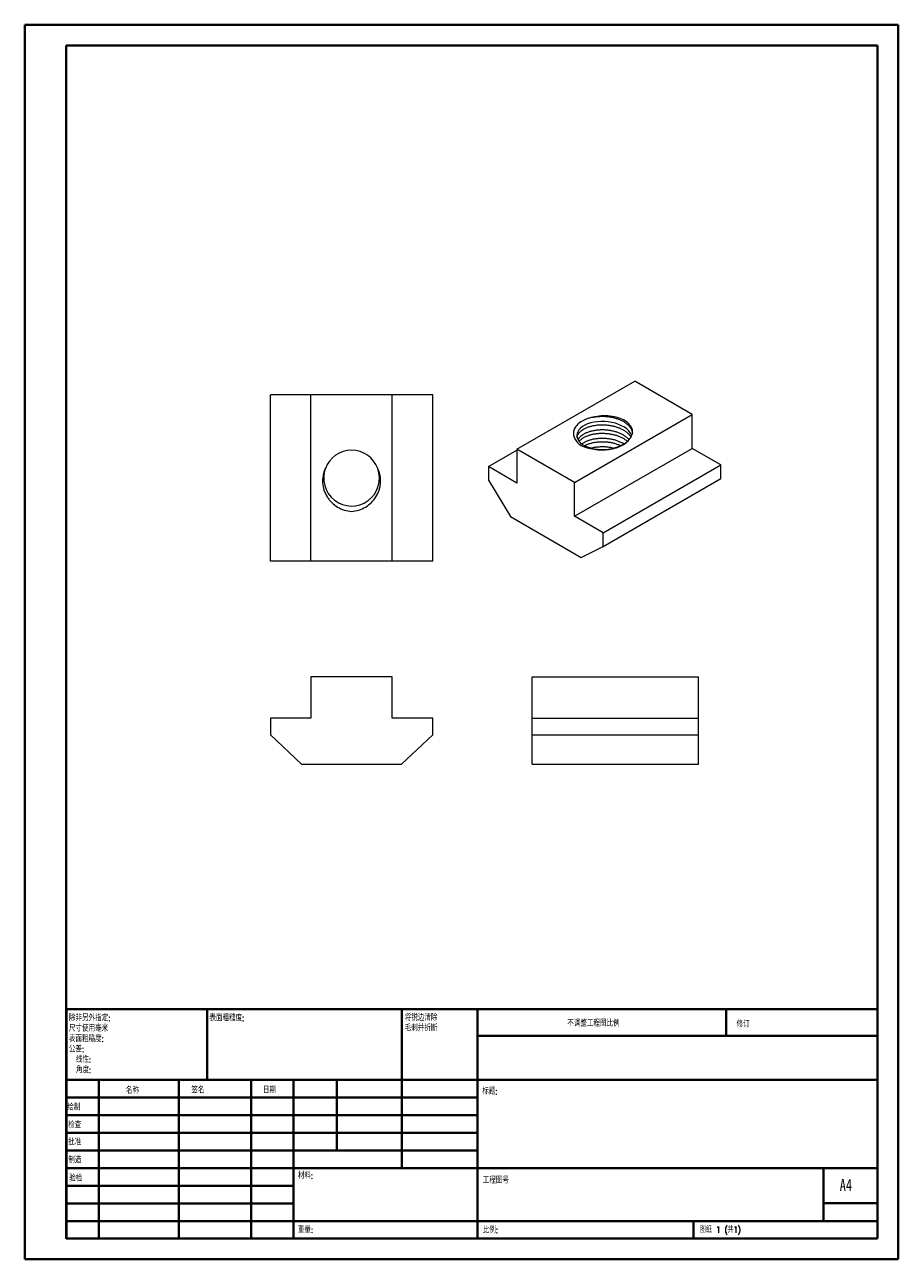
# Model space of a CAD drawing. Header units: millimetres. Extents: x 0 to 210, y 0 to 297.
import ezdxf

# ---------------------------------------------------------------- set-up
doc = ezdxf.new("R2010")
doc.units = ezdxf.units.MM
doc.styles.add('SLDTEXTSTYLE0', font='TXT', dxfattribs={"width": 0.75, "bigfont": 'bigfont'})
doc.styles.add('SLDTEXTSTYLE1', font='TXT', dxfattribs={"width": 0.75})
doc.styles.add('SLDTEXTSTYLE2', font='TXT', dxfattribs={"width": 0.694444, "bigfont": 'bigfont'})

# ---------------------------------------------------------------- blocks, each defined once
blk = doc.blocks.new('SW_NOTE_0')
at = {"color": 0, "linetype": 'Continuous', "lineweight": 0, "char_height": 1.5, "attachment_point": 1, "style": 'SLDTEXTSTYLE0'}
for s, insert in [('\\M+18FAB锐边\\M+190B4\\M+18F9C', (0, 1.93)), ('\\M+196D1\\M+18E68\\M+19BF3\\M+190DC\\M+19266', (0, -0.57))]:
    blk.add_mtext(s, dxfattribs=dict(at, insert=insert))
blk = doc.blocks.new('SW_NOTE_1')
at = {"color": 0, "linetype": 'Continuous', "lineweight": 0, "char_height": 1.5, "attachment_point": 1, "style": 'SLDTEXTSTYLE0'}
for s, insert in [('\\M+18F9C\\M+194F1另\\M+18A4F\\M+18E77\\M+192E8:', (0, 1.93)), ('\\M+18EDA\\M+190A1\\M+18E67\\M+19770\\M+19F7C\\M+195C4', (0, -0.57)), ('\\M+1955C\\M+196CA\\M+19165糙\\M+19378:', (0, -3.07)), ('\\M+18CF6\\M+18DB7:', (0, -5.57)), ('线\\M+190AB:', (1.69, -8.07)), ('\\M+18A70\\M+19378:', (1.69, -10.57))]:
    blk.add_mtext(s, dxfattribs=dict(at, insert=insert))

msp = doc.modelspace()

# ---------------------------------------------------------------- linework, layer by layer
at = {"color": 7, "linetype": 'Continuous', "lineweight": 40}
for p, q in [((0.08, 0.21), (0.08, 297.21)), ((0.08, 297.21), (210.08, 297.21)), ((210.08, 0.21), (210.08, 297.21)), ((210.08, 292.21), (210.08, 297.21)), ((10.08, 292.21), (205.08, 292.21)), ((10.08, 5.21), (10.08, 292.21)), ((205.08, 5.21), (205.08, 292.21)), ((10.11, 60.37), (205.08, 60.37)), ((10.11, 60.37), (10.11, 5.12)), ((43.91, 43.37), (43.91, 60.37)), ((90.71, 60.37), (90.71, 22.12)), ((108.91, 60.37), (108.91, 5.12)), ((168.68, 54.09), (168.68, 60.46)), ((205.08, 54), (108.91, 54)), ((205.08, 43.37), (10.11, 43.37)), ((17.91, 43.37), (17.91, 5.12)), ((37.1, 43.37), (37.1, 5.12)), ((54.51, 43.37), (54.51, 5.12)), ((64.71, 5.12), (64.71, 43.37)), ((75.11, 26.37), (75.11, 43.37)), ((108.91, 39.12), (10.11, 39.12)), ((108.91, 34.87), (10.11, 34.87)), ((108.91, 30.62), (10.11, 30.62)), ((108.91, 26.37), (10.11, 26.37)), ((64.71, 22.12), (10.11, 22.12)), ((64.71, 22.12), (205.08, 22.12)), ((192.08, 9.46), (192.08, 22.21)), ((64.71, 17.87), (10.11, 17.87)), ((64.71, 13.62), (10.11, 13.62)), ((205.08, 13.71), (192.08, 13.71)), ((10.11, 9.37), (205.08, 9.37)), ((160.88, 5.21), (160.88, 9.46)), ((10.08, 5.21), (205.08, 5.21)), ((205.08, 5.21), (180.99, 5.21)), ((0.08, 0.21), (210.08, 0.21))]:
    msp.add_line(p, q, dxfattribs=at)
at = {"color": 7, "linetype": 'Continuous', "lineweight": 15}
for p, q in [((118.42, 195.12), (146.71, 211.44)), ((160.56, 203.44), (146.71, 211.44)), ((59.15, 168.14), (59.15, 208.14)), ((68.85, 208.14), (59.15, 208.14)), ((68.85, 168.14), (68.85, 208.14)), ((88.45, 208.14), (68.85, 208.14)), ((88.45, 168.14), (88.45, 208.14)), ((98.15, 208.14), (88.45, 208.14)), ((98.15, 168.14), (98.15, 208.14)), ((132.28, 187.12), (160.56, 203.44)), ((160.56, 195.28), (160.56, 203.44)), ((111.56, 190.91), (118.42, 194.87)), ((132.28, 187.12), (118.42, 195.12)), ((118.42, 195.12), (118.42, 186.95)), ((132.28, 178.95), (160.56, 195.28)), ((167.42, 191.32), (160.56, 195.28)), ((111.56, 190.91), (111.56, 187.64)), ((118.42, 186.95), (111.56, 190.91)), ((139.14, 174.99), (167.42, 191.32)), ((167.42, 188.05), (167.42, 191.32)), ((111.56, 187.64), (116.87, 178.87)), ((132.28, 178.95), (132.28, 187.12)), ((139.14, 171.72), (167.42, 188.05)), ((74.93, 182.56), (75.09, 182.47)), ((116.87, 178.87), (133.84, 169.07)), ((139.14, 174.99), (132.28, 178.95)), ((139.14, 171.72), (139.14, 174.99)), ((133.84, 169.07), (139.14, 171.72)), ((68.85, 168.14), (59.15, 168.14)), ((88.45, 168.14), (68.85, 168.14)), ((98.15, 168.14), (88.45, 168.14)), ((68.85, 140.36), (68.85, 130.36)), ((88.45, 140.36), (68.85, 140.36)), ((88.45, 130.36), (88.45, 140.36)), ((122.06, 140.36), (162.06, 140.36)), ((122.06, 130.36), (122.06, 140.36)), ((162.06, 130.36), (162.06, 140.36)), ((59.15, 130.36), (59.15, 126.36)), ((68.85, 130.36), (59.15, 130.36)), ((98.15, 130.36), (88.45, 130.36)), ((98.15, 126.36), (98.15, 130.36)), ((122.06, 126.36), (122.06, 130.36)), ((122.06, 130.36), (162.06, 130.36)), ((162.06, 126.36), (162.06, 130.36)), ((59.15, 126.36), (66.65, 119.36)), ((90.65, 119.36), (98.15, 126.36)), ((122.06, 126.36), (162.06, 126.36)), ((122.06, 119.36), (122.06, 126.36)), ((162.06, 119.36), (162.06, 126.36)), ((66.65, 119.36), (90.65, 119.36)), ((122.06, 119.36), (162.06, 119.36))]:
    msp.add_line(p, q, dxfattribs=at)
at = {"color": 7, "linetype": 'Continuous', "lineweight": 15, "flags": 128}
for points in [[(145.57, 197.65), (145.77, 197.93), (145.94, 198.22), (146.06, 198.52), (146.15, 198.82), (146.19, 199.12), (146.19, 199.43), (146.15, 199.73), (146.07, 200.03), (145.94, 200.33), (145.78, 200.62), (145.58, 200.9), (145.34, 201.17), (145.07, 201.43), (144.76, 201.67), (144.41, 201.91), (144.04, 202.12), (143.64, 202.32), (143.21, 202.5), (142.76, 202.66), (142.29, 202.79), (141.81, 202.91), (141.3, 203), (140.79, 203.07), (140.27, 203.12), (139.75, 203.15), (139.22, 203.14), (138.69, 203.12), (138.17, 203.07), (137.66, 203), (137.16, 202.91), (136.67, 202.79)], [(145.99, 198.38), (145.97, 198.46), (145.68, 198.99), (145.29, 199.49), (144.8, 199.96), (144.23, 200.37), (143.58, 200.74), (142.85, 201.07), (142.06, 201.34), (141.22, 201.54), (140.36, 201.69), (139.49, 201.76), (138.63, 201.77), (137.77, 201.71), (136.93, 201.59), (136.13, 201.41), (135.4, 201.17), (134.76, 200.88), (134.19, 200.55), (133.7, 200.17), (133.3, 199.75), (133.02, 199.31), (132.85, 198.86), (132.79, 198.4), (132.85, 197.94), (133.02, 197.49), (133.3, 197.05), (133.7, 196.63), (134.19, 196.26), (134.76, 195.92), (135.4, 195.63), (136.13, 195.39), (136.93, 195.21), (137.77, 195.09), (138.63, 195.03), (139.49, 195.04), (140.36, 195.12), (141.22, 195.26), (142.06, 195.47), (142.85, 195.74), (143.58, 196.06), (144.23, 196.43), (144.74, 196.8), (145.2, 197.21), (145.57, 197.65), (145.57, 197.65)]]:
    msp.add_lwpolyline(points, dxfattribs=at)
at = {"color": 7, "linetype": 'Continuous', "lineweight": 15}
for centre, start, end in [((78.65, 188.14), 20.1053, 159.8947), ((78.65, 188.13), 158.2895, 20.1329)]:
    msp.add_arc(centre, 6.7, start, end, dxfattribs=at)
for points, knots in [([(136.67, 202.79), (136.39, 202.73), (136.12, 202.67), (135.59, 202.51), (135.33, 202.43), (134.6, 202.14), (134.15, 201.91), (133.37, 201.39), (133.04, 201.11), (132.5, 200.5), (132.3, 200.18), (132.1, 199.68), (132.05, 199.51), (131.99, 199.17), (131.98, 199), (131.99, 198.49), (132.07, 198.14), (132.35, 197.48), (132.56, 197.16), (133.1, 196.55), (133.43, 196.27), (133.82, 196)], [0, 0, 0, 0, 0.0625, 0.0625, 0.125, 0.125, 0.25, 0.25, 0.375, 0.375, 0.5, 0.5, 0.5625, 0.5625, 0.625, 0.625, 0.75, 0.75, 0.875, 0.875, 1, 1, 1, 1]), ([(136.67, 202.79), (136.98, 202.84), (137.58, 202.96), (138.53, 203.02), (139.46, 203.02), (140.36, 202.94), (141.22, 202.8), (142.06, 202.59), (142.86, 202.32), (143.59, 202), (144.24, 201.63), (144.82, 201.21), (145.31, 200.74), (145.7, 200.24), (145.98, 199.71), (146.13, 199.29), (146.15, 199.04), (146.16, 198.98)], [0, 0, 0, 0, 0.076241, 0.151899, 0.226196, 0.293368, 0.361714, 0.430664, 0.499613, 0.567959, 0.635131, 0.702304, 0.77065, 0.839599, 0.908548, 0.976895, 1, 1, 1, 1]), ([(132.84, 198), (132.84, 198.02), (132.86, 198.2), (133.01, 198.52), (133.28, 198.96), (133.68, 199.38), (134.17, 199.76), (134.74, 200.09), (135.4, 200.39), (136.13, 200.63), (136.92, 200.81), (137.76, 200.93), (138.62, 200.98), (139.49, 200.98), (140.36, 200.9), (141.22, 200.76), (142.06, 200.55), (142.86, 200.28), (143.59, 199.96), (144.24, 199.58), (144.82, 199.17), (145.3, 198.7), (145.63, 198.31), (145.76, 198.06), (145.79, 197.99)], [0, 0, 0, 0, 0.006333, 0.055182, 0.104463, 0.153743, 0.202592, 0.250603, 0.298613, 0.347463, 0.396743, 0.446023, 0.494873, 0.542883, 0.590894, 0.639743, 0.689024, 0.738304, 0.787154, 0.835164, 0.883174, 0.932024, 0.981304, 1, 1, 1, 1]), ([(145.34, 197.38), (145.33, 197.41), (145.18, 197.59), (144.81, 197.92), (144.25, 198.34), (143.59, 198.71), (142.86, 199.03), (142.06, 199.31), (141.22, 199.51), (140.36, 199.65), (139.49, 199.73), (138.62, 199.74), (137.76, 199.68), (136.92, 199.56), (136.13, 199.38), (135.4, 199.14), (134.74, 198.85), (134.17, 198.51), (133.68, 198.13), (133.31, 197.75), (133.16, 197.49), (133.09, 197.38)], [0, 0, 0, 0, 0.007467, 0.06354, 0.11865, 0.17376, 0.229833, 0.2864, 0.342968, 0.399041, 0.454151, 0.50926, 0.565333, 0.621901, 0.678468, 0.734541, 0.789651, 0.844761, 0.900834, 0.957402, 1, 1, 1, 1]), ([(133.36, 196.98), (133.47, 197.1), (133.7, 197.36), (134.17, 197.72), (134.74, 198.05), (135.4, 198.34), (136.13, 198.58), (136.92, 198.77), (137.76, 198.89), (138.62, 198.94), (139.49, 198.93), (140.36, 198.86), (141.22, 198.72), (142.06, 198.51), (142.86, 198.24), (143.59, 197.92), (144.24, 197.54), (144.69, 197.23), (144.9, 197.03), (144.95, 196.98)], [0, 0, 0, 0, 0.052942, 0.115136, 0.176261, 0.237386, 0.29958, 0.362322, 0.425064, 0.487257, 0.548382, 0.609507, 0.671701, 0.734443, 0.797185, 0.859379, 0.920504, 0.981629, 1, 1, 1, 1]), ([(133.82, 196), (134.28, 195.78), (134.77, 195.59), (135.82, 195.28), (136.38, 195.16), (137.52, 194.99), (138.11, 194.95), (139.31, 194.94), (139.89, 194.97), (141.04, 195.12), (141.61, 195.24), (142.4, 195.48), (142.65, 195.56), (143.14, 195.75), (143.38, 195.86), (144.05, 196.2), (144.44, 196.45), (144.95, 196.88), (145.1, 197.03), (145.36, 197.33), (145.48, 197.49), (145.57, 197.65)], [0, 0, 0, 0, 0.125, 0.125, 0.25, 0.25, 0.375, 0.375, 0.5, 0.5, 0.625, 0.625, 0.6875, 0.6875, 0.75, 0.75, 0.875, 0.875, 0.9375, 0.9375, 1, 1, 1, 1]), ([(144.1, 196.36), (143.93, 196.46), (143.55, 196.69), (142.86, 196.99), (142.07, 197.26), (141.22, 197.47), (140.36, 197.61), (139.49, 197.69), (138.62, 197.69), (137.76, 197.64), (136.92, 197.52), (136.13, 197.34), (135.4, 197.1), (134.75, 196.8), (134.3, 196.56), (134.09, 196.39), (134.05, 196.36)], [0, 0, 0, 0, 0.060745, 0.137465, 0.214861, 0.292257, 0.368976, 0.444378, 0.51978, 0.596499, 0.673896, 0.751292, 0.828011, 0.903413, 0.978815, 1, 1, 1, 1]), ([(134.68, 195.96), (134.71, 195.98), (134.92, 196.1), (135.4, 196.3), (136.13, 196.54), (136.92, 196.73), (137.76, 196.85), (138.62, 196.9), (139.49, 196.89), (140.36, 196.82), (141.23, 196.68), (142.06, 196.47), (142.78, 196.23), (143.19, 196.04), (143.36, 195.96)], [0, 0, 0, 0, 0.011377, 0.102352, 0.194916, 0.288296, 0.381677, 0.474241, 0.565216, 0.65619, 0.748754, 0.842135, 0.935515, 1, 1, 1, 1]), ([(141.55, 195.34), (141.44, 195.37), (141.05, 195.47), (140.36, 195.57), (139.49, 195.65), (138.62, 195.65), (137.76, 195.6), (137, 195.49), (136.55, 195.38), (136.37, 195.34)], [0, 0, 0, 0, 0.065052, 0.229518, 0.391159, 0.552799, 0.717265, 0.883182, 1, 1, 1, 1]), ([(72.36, 190.44), (72.23, 190.17), (72.11, 189.9), (71.92, 189.33), (71.85, 189.05), (71.69, 188.18), (71.65, 187.58), (71.73, 186.4), (71.84, 185.81), (72.21, 184.68), (72.46, 184.15), (72.93, 183.4), (73.1, 183.15), (73.48, 182.69), (73.68, 182.48), (74.31, 181.86), (74.79, 181.49), (75.8, 180.89), (76.34, 180.64), (77.47, 180.28), (78.05, 180.16), (78.65, 180.11)], [0, 0, 0, 0, 0.0625, 0.0625, 0.125, 0.125, 0.25, 0.25, 0.375, 0.375, 0.5, 0.5, 0.5625, 0.5625, 0.625, 0.625, 0.75, 0.75, 0.875, 0.875, 1, 1, 1, 1]), ([(78.65, 180.11), (79.24, 180.16), (79.82, 180.28), (80.95, 180.64), (81.5, 180.89), (82.51, 181.49), (82.98, 181.85), (83.83, 182.69), (84.21, 183.14), (84.83, 184.14), (85.09, 184.69), (85.36, 185.53), (85.44, 185.81), (85.55, 186.4), (85.59, 186.69), (85.64, 187.58), (85.61, 188.17), (85.45, 189.05), (85.37, 189.34), (85.18, 189.9), (85.07, 190.17), (84.94, 190.44)], [0, 0, 0, 0, 0.125, 0.125, 0.25, 0.25, 0.375, 0.375, 0.5, 0.5, 0.625, 0.625, 0.6875, 0.6875, 0.75, 0.75, 0.875, 0.875, 0.9375, 0.9375, 1, 1, 1, 1])]:
    msp.add_open_spline(points, degree=3, knots=knots, dxfattribs=at)

# ---------------------------------------------------------------- block references
at = {"color": 7, "linetype": 'Continuous', "lineweight": 0}
for name, p in [('SW_NOTE_1', (10.7, 57.11)), ('SW_NOTE_0', (91.42, 57.19))]:
    msp.add_blockref(name, p, dxfattribs=at)

# ---------------------------------------------------------------- texts
at = {"color": 7, "linetype": 'Continuous', "lineweight": 0, "attachment_point": 1}
for s, insert, char_height, style in [('\\M+1955C\\M+196CA\\M+19165糙\\M+19378:', (44.48, 59.04), 1.5, 'SLDTEXTSTYLE0'), ('\\M+19573调\\M+190AE\\M+18D48\\M+192F6图\\M+194E4\\M+197E1', (130.49, 57.75), 1.5, 'SLDTEXTSTYLE0'), ('\\M+18F43订', (171.21, 57.55), 1.5, 'SLDTEXTSTYLE0'), ('\\M+196BC\\M+18FCC', (24.43, 41.62), 1.5, 'SLDTEXTSTYLE0'), ('签\\M+196BC', (40.14, 41.68), 1.5, 'SLDTEXTSTYLE0'), ('\\M+193FA\\M+18AFA', (57.33, 41.7), 1.5, 'SLDTEXTSTYLE0'), ('标题:', (110.07, 41.4), 1.5, 'SLDTEXTSTYLE0'), ('绘\\M+190A7', (10.32, 37.55), 1.5, 'SLDTEXTSTYLE0'), ('检查', (10.52, 33.28), 1.5, 'SLDTEXTSTYLE0'), ('\\M+194E1\\M+18F79', (10.51, 29.19), 1.5, 'SLDTEXTSTYLE0'), ('\\M+190A7\\M+191A2', (10.57, 24.85), 1.5, 'SLDTEXTSTYLE0'), ('\\M+18DDE\\M+197BF:', (65.76, 21.11), 1.5, 'SLDTEXTSTYLE0'), ('验检', (10.78, 20.47), 1.5, 'SLDTEXTSTYLE0'), ('\\M+18D48\\M+192F6图\\M+18D86', (110.18, 19.99), 1.5, 'SLDTEXTSTYLE0'), ('A4', (196, 19.52), 2.91, 'SLDTEXTSTYLE1'), ('\\M+18F64\\M+197CA:', (65.73, 8.07), 1.4986, 'SLDTEXTSTYLE0'), ('\\M+194E4\\M+197E1:', (110.18, 8.02), 1.5, 'SLDTEXTSTYLE0'), ('图纸 1 (\\M+18BA41)', (162.36, 8.11), 1.5, 'SLDTEXTSTYLE2')]:
    msp.add_mtext(s, dxfattribs=dict(at, insert=insert, char_height=char_height, style=style))

doc.saveas('drawing.dxf')
